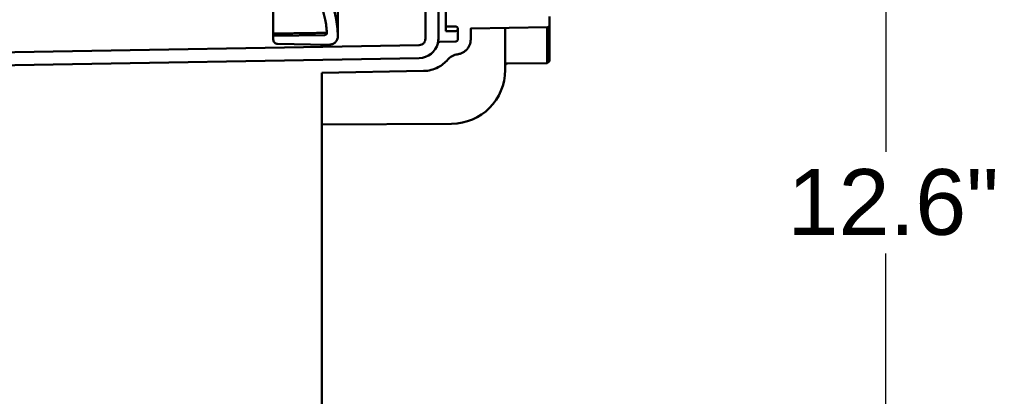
# Model space of a CAD drawing. Header units: inches. Extents: x 0 to 234, y 0 to 165.
# Tile 65 of 85: x 151 to 169, y 60 to 67. Entities that reach past the tile are written whole.
import ezdxf

# ---------------------------------------------------------------- set-up
doc = ezdxf.new("R2010")
doc.units = ezdxf.units.IN
doc.header["$LTSCALE"] = 10
doc.header["$MEASUREMENT"] = 0
doc.layers.add('Dimension (ANSI)', color=7, linetype='Continuous', lineweight=25)
doc.layers.add('Visible (ANSI)', color=7, linetype='Continuous', lineweight=50)
doc.styles.add('Note Text (ANSI)', font='arial.ttf')
doc.dimstyles.new('Default (ANSI)', dxfattribs={"dimscale": 10, "dimtxt": 0.12, "dimasz": 0.098425, "dimexe": 0.125, "dimexo": 0.0625, "dimgap": 0.031496, "dimtad": 0, "dimtih": 1, "dimtoh": 1, "dimrnd": 1e-08, "dimzin": 4, "dimdsep": 46, "dimtxsty": 'Note Text (ANSI)', "dimcen": 0.09, "dimdle": 0.393701, "dimclrd": 256, "dimclre": 256, "dimclrt": 256, "dimadec": 0, "dimazin": 1, "dimtfac": 1, "dimtofl": 0, "dimtmove": 0, "dimatfit": 3, "dimfxl": 1, "dimtolj": 1, "dimtzin": 4, "dimlwd": -1, "dimlwe": -1, "dimarcsym": 0})

# ---------------------------------------------------------------- blocks, each defined once
blk = doc.blocks.new('*D15')
at = {"layer": 'Defpoints', "color": 0, "transparency": 16777216}
for p in [(166.716, 69.691), (166.926, 69.691), (161.883, 57.12)]:
    blk.add_point(p, dxfattribs=at)
at = {"layer": 'Dimension (ANSI)', "transparency": 16777216}
for p, q in [((166.926, 68.707), (166.926, 64.333)), ((166.926, 58.105), (166.926, 62.478))]:
    blk.add_line(p, q, dxfattribs=at)
for points in [[(166.762, 68.707), (167.09, 68.707), (166.926, 69.691)], [(166.762, 58.105), (167.09, 58.105), (166.926, 57.12)]]:
    blk.add_solid(points, dxfattribs=at)
at = {"layer": 'Dimension (ANSI)', "transparency": 16777216, "insert": (165.128, 64.018), "char_height": 1.2, "attachment_point": 1, "style": 'Note Text (ANSI)'}
blk.add_mtext('\\A1;\\fArial|b0|i0;12.6"', dxfattribs=at)

msp = doc.modelspace()

# ---------------------------------------------------------------- linework, layer by layer
at = {"layer": 'Visible (ANSI)'}
for p, q in [((156.927, 66.446), (156.927, 70.809)), ((158.523, 70.014), (158.523, 66.398)), ((158.759, 69.462), (158.759, 66.398)), ((155.747, 66.49), (155.747, 68.052)), ((158.897, 67.785), (158.897, 66.623)), ((160.787, 66.647), (160.787, 66.8)), ((160.787, 66.647), (160.787, 65.99)), ((155.747, 66.448), (155.747, 66.49)), ((156.688, 66.465), (155.747, 66.448)), ((158.897, 66.623), (159.075, 66.62)), ((158.897, 66.535), (158.897, 66.623)), ((159.113, 66.581), (159.113, 66.386)), ((159.35, 66.386), (159.35, 66.58)), ((159.353, 66.584), (160.748, 66.608)), ((159.98, 65.829), (159.98, 66.595)), ((160.747, 65.951), (160.747, 66.608)), ((155.747, 66.448), (155.747, 66.383)), ((155.825, 66.304), (156.731, 66.288)), ((156.629, 66.249), (156.629, 66.29)), ((156.731, 66.288), (156.769, 66.288)), ((159.075, 66.347), (158.786, 66.342)), ((158.407, 66.28), (147.184, 66.084)), ((158.411, 66.043), (147.482, 65.853)), ((160.747, 65.951), (160.019, 65.947)), ((160.787, 65.99), (160.747, 65.951)), ((156.633, 65.776), (158.491, 65.809)), ((156.633, 64.841), (156.633, 65.776)), ((156.633, 64.834), (159, 64.844)), ((156.633, 64.625), (156.633, 64.841)), ((156.633, 64.113), (156.633, 64.625)), ((156.633, 63.943), (156.633, 64.113)), ((156.633, 57.12), (156.633, 63.943))]:
    msp.add_line(p, q, dxfattribs=at)
for centre, radius, start, end in [((158.405, 66.398), 0.354, 271, 345.9736), ((160.019, 65.908), 0.0394, 90.3, 180), ((158.995, 65.829), 0.984, 270.25, 0)]:
    msp.add_arc(centre, radius, start, end, dxfattribs=at)
for centre, major_axis, ratio, start_param, end_param in [((156.687, 66.543), (-0.0391, 0.0043), 0.990698, 1.696192, 1.759526), ((158.406, 66.344), (-0.0875, -0.0025), 0.741132, 1.55639, 1.569417)]:
    msp.add_ellipse(centre, major_axis=major_axis, ratio=ratio, start_param=start_param, end_param=end_param, dxfattribs=at)
for points, knots in [([(156.927, 66.452), (156.922, 66.561), (156.909, 66.675), (156.858, 66.93), (156.815, 67.07), (156.712, 67.317), (156.644, 67.447), (156.482, 67.689), (156.388, 67.802), (156.199, 67.991), (156.087, 68.085), (155.845, 68.247), (155.715, 68.315), (155.468, 68.417), (155.328, 68.461), (155.056, 68.515), (154.924, 68.528), (154.801, 68.53)], [8.366894, 8.366894, 8.366894, 8.366894, 9.165456, 9.165456, 10.184275, 10.184275, 11.203046, 11.203046, 12.221818, 12.221818, 13.24023, 13.24023, 14.258642, 14.258642, 15.276541, 15.276541, 16.199241, 16.199241, 16.199241, 16.199241]), ([(154.797, 68.333), (154.909, 68.331), (155.029, 68.319), (155.277, 68.27), (155.404, 68.23), (155.628, 68.137), (155.746, 68.075), (155.967, 67.928), (156.069, 67.843), (156.241, 67.671), (156.326, 67.569), (156.473, 67.348), (156.535, 67.23), (156.628, 67.005), (156.668, 66.878), (156.71, 66.668), (156.721, 66.586), (156.726, 66.507)], [14.899609, 14.899609, 14.899609, 14.899609, 15.738444, 15.738444, 16.663823, 16.663823, 17.589629, 17.589629, 18.515435, 18.515435, 19.44156, 19.44156, 20.367686, 20.367686, 21.293877, 21.293877, 21.867194, 21.867194, 21.867194, 21.867194]), ([(160.748, 66.608), (160.753, 66.608), (160.758, 66.609), (160.767, 66.613), (160.772, 66.616), (160.779, 66.623), (160.782, 66.628), (160.785, 66.637), (160.787, 66.643), (160.787, 66.647)], [0.0017314, 0.0017314, 0.0017314, 0.0017314, 0.0370186, 0.0370186, 0.0740459, 0.0740459, 0.1110839, 0.1110839, 0.1481309, 0.1481309, 0.1481309, 0.1481309]), ([(156.726, 66.507), (156.726, 66.506), (156.726, 66.505), (156.726, 66.499), (156.725, 66.494), (156.722, 66.485), (156.718, 66.48), (156.711, 66.473), (156.707, 66.47), (156.698, 66.466), (156.692, 66.465), (156.688, 66.465)], [0.437327, 0.437327, 0.437327, 0.437327, 0.4443885, 0.4443885, 0.4814344, 0.4814344, 0.5184718, 0.5184718, 0.555499, 0.555499, 0.5907864, 0.5907864, 0.5907864, 0.5907864]), ([(156.725, 66.529), (156.724, 66.526), (156.722, 66.523), (156.72, 66.521), (156.719, 66.518), (156.716, 66.516), (156.714, 66.514), (156.713, 66.513), (156.712, 66.512), (156.711, 66.512), (156.708, 66.509), (156.705, 66.508), (156.701, 66.506), (156.697, 66.505), (156.694, 66.505), (156.69, 66.504)], [0.0514717, 0.0514717, 0.0514717, 0.0514717, 0.0855949, 0.0855949, 0.0855949, 0.1187298, 0.1187298, 0.1187298, 0.1298729, 0.1298729, 0.1298729, 0.1627448, 0.1627448, 0.1627448, 0.1910393, 0.1910393, 0.1910393, 0.1910393]), ([(159.075, 66.62), (159.079, 66.62), (159.085, 66.619), (159.094, 66.615), (159.098, 66.612), (159.105, 66.605), (159.109, 66.6), (159.112, 66.591), (159.113, 66.585), (159.113, 66.581)], [0.297992, 0.297992, 0.297992, 0.297992, 0.3332792, 0.3332792, 0.3703066, 0.3703066, 0.4073446, 0.4073446, 0.4443911, 0.4443911, 0.4443911, 0.4443911]), ([(159.113, 66.566), (159.113, 66.566), (159.113, 66.566), (159.113, 66.563), (159.113, 66.56), (159.11, 66.554), (159.108, 66.551), (159.103, 66.546), (159.099, 66.544), (159.092, 66.541), (159.089, 66.539), (159.081, 66.538), (159.078, 66.538), (159.075, 66.538)], [-0.3846894, -0.3846894, -0.3846894, -0.3846894, -0.3840516, -0.3840516, -0.3386934, -0.3386934, -0.2955988, -0.2955988, -0.2524623, -0.2524623, -0.2202179, -0.2202179, -0.1937904, -0.1937904, -0.1937904, -0.1937904]), ([(159.35, 66.58), (159.35, 66.58), (159.35, 66.581), (159.35, 66.582), (159.35, 66.582), (159.351, 66.583), (159.352, 66.583), (159.352, 66.584), (159.353, 66.584), (159.353, 66.584)], [0.01481303, 0.01481303, 0.01481303, 0.01481303, 0.01851725, 0.01851725, 0.0222206, 0.0222206, 0.02592377, 0.02592377, 0.02945292, 0.02945292, 0.02945292, 0.02945292]), ([(155.747, 66.383), (155.747, 66.373), (155.75, 66.362), (155.757, 66.344), (155.763, 66.334), (155.777, 66.32), (155.787, 66.314), (155.804, 66.307), (155.815, 66.304), (155.825, 66.304)], [0.8887696, 0.8887696, 0.8887696, 0.8887696, 0.9628516, 0.9628516, 1.0369171, 1.0369171, 1.1109791, 1.1109791, 1.1815624, 1.1815624, 1.1815624, 1.1815624]), ([(156.769, 66.288), (156.779, 66.288), (156.79, 66.289), (156.81, 66.293), (156.82, 66.297), (156.838, 66.304), (156.848, 66.309), (156.865, 66.321), (156.874, 66.328), (156.887, 66.341), (156.894, 66.349), (156.906, 66.367), (156.911, 66.377), (156.918, 66.395), (156.922, 66.405), (156.926, 66.425), (156.927, 66.436), (156.927, 66.448), (156.927, 66.45), (156.927, 66.452)], [0, 0, 0, 0, 0.0740381, 0.0740381, 0.1480762, 0.1480762, 0.2221301, 0.2221301, 0.296184, 0.296184, 0.3702575, 0.3702575, 0.4443311, 0.4443311, 0.5184218, 0.5184218, 0.5925124, 0.5925124, 0.6085312, 0.6085312, 0.6085312, 0.6085312]), ([(158.523, 66.398), (158.523, 66.372), (158.508, 66.328), (158.46, 66.289), (158.425, 66.28), (158.408, 66.28)], [0, 0, 0, 0, 0.460241, 0.767069, 1.073897, 1.073897, 1.073897, 1.073897]), ([(158.759, 66.398), (158.759, 66.373), (158.754, 66.334), (158.749, 66.316), (158.748, 66.312)], [0, 0, 0, 0, 1.199163, 2.342975, 2.342975, 2.342975, 2.342975]), ([(158.786, 66.342), (158.782, 66.342), (158.779, 66.341), (158.772, 66.339), (158.769, 66.338), (158.761, 66.333), (158.757, 66.329), (158.752, 66.321), (158.75, 66.317), (158.748, 66.312)], [-0.1131862, -0.1131862, -0.1131862, -0.1131862, -0.0926731, -0.0926731, -0.0721803, -0.0721803, -0.0374726, -0.0374726, 0, 0, 0, 0]), ([(159.113, 66.386), (159.113, 66.381), (159.112, 66.375), (159.109, 66.367), (159.105, 66.362), (159.098, 66.355), (159.094, 66.352), (159.085, 66.348), (159.079, 66.347), (159.075, 66.347)], [0.4443847, 0.4443847, 0.4443847, 0.4443847, 0.4814298, 0.4814298, 0.5184666, 0.5184666, 0.5554937, 0.5554937, 0.5907813, 0.5907813, 0.5907813, 0.5907813]), ([(159.108, 66.112), (159.114, 66.113), (159.121, 66.114), (159.146, 66.119), (159.164, 66.125), (159.195, 66.138), (159.212, 66.147), (159.243, 66.167), (159.257, 66.179), (159.281, 66.203), (159.293, 66.217), (159.313, 66.248), (159.322, 66.265), (159.335, 66.296), (159.341, 66.314), (159.348, 66.35), (159.35, 66.369), (159.35, 66.386)], [0.0822009, 0.0822009, 0.0822009, 0.0822009, 0.129581, 0.129581, 0.2591619, 0.2591619, 0.388769, 0.388769, 0.5183761, 0.5183761, 0.6479893, 0.6479893, 0.7776026, 0.7776026, 0.9072458, 0.9072458, 1.036889, 1.036889, 1.036889, 1.036889]), ([(158.931, 66.017), (158.953, 66.043), (158.98, 66.065), (159.044, 66.1), (159.078, 66.109), (159.108, 66.112)], [-0.4391372, -0.4391372, -0.4391372, -0.4391372, -0.2313171, -0.2313171, 0, 0, 0, 0]), ([(158.491, 65.809), (158.537, 65.809), (158.582, 65.816), (158.671, 65.838), (158.714, 65.854), (158.822, 65.911), (158.882, 65.959), (158.931, 66.017)], [-1.276049, -1.276049, -1.276049, -1.276049, -0.928412, -0.928412, -0.580454, -0.580454, -0.0004, -0.0004, -0.0004, -0.0004])]:
    msp.add_open_spline(points, degree=3, knots=knots, dxfattribs=at)
msp.add_open_spline([(156.688, 66.504), (156.218, 66.497), (155.747, 66.49)], degree=2, dxfattribs=at)
msp.add_rational_spline([(159.075, 66.538), (158.986, 66.536), (158.897, 66.535)], [0.999999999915, 0.999999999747, 0.999999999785], degree=2, dxfattribs=at)

# ---------------------------------------------------------------- dimensions: what is measured, and where the dimension line sits
at = {"layer": 'Dimension (ANSI)'}
dim = msp.add_linear_dim(base=(166.926, 69.691), p1=(161.883, 57.12), p2=(166.716, 69.691), angle=90, text='\\fArial|b0|i0;<>"', dimstyle='Default (ANSI)', override={"dimgap": 0.031496, "dimdec": 1, "dimse1": 1, "dimse2": 1, "dimtol": 0, "dimlim": 0, "dimtp": 0, "dimtm": 0, "dimtdec": 2, "dimatfit": 1}, dxfattribs=at)
dim.commit()
dim.dimension.update_dxf_attribs({"geometry": '*D15', "text_midpoint": (166.926, 63.406), "dimtype": 160})

doc.saveas('drawing.dxf')
